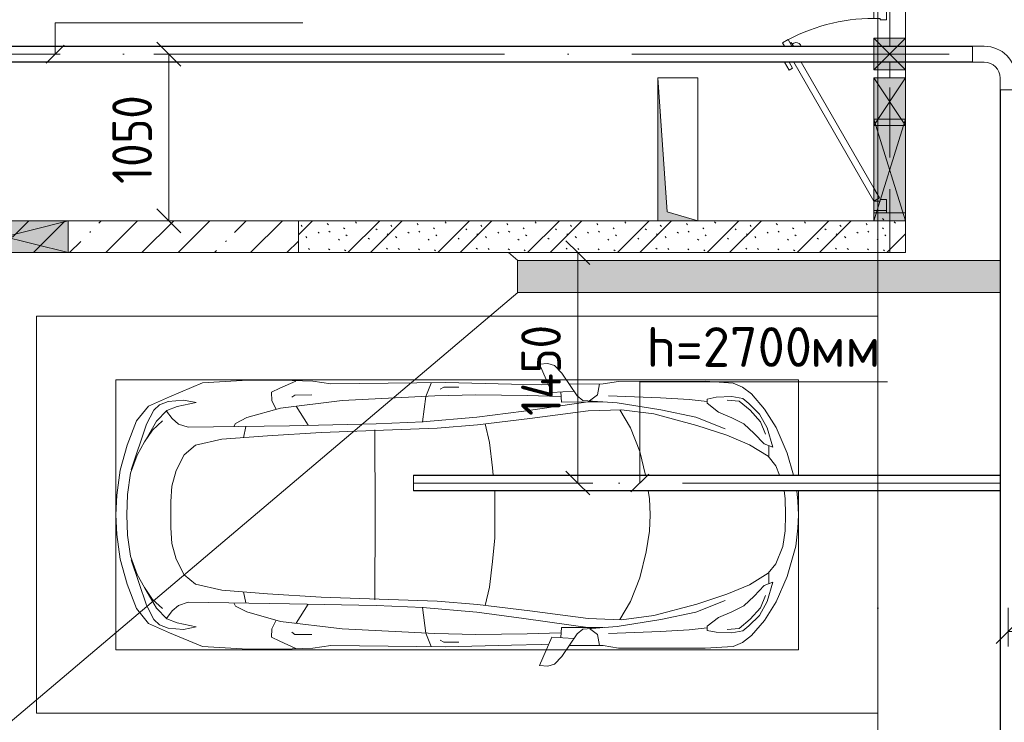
# Model space of a CAD drawing. Header units: millimetres. Extents: x -32229 to 192519, y -13689 to 125138.
# Tile 52 of 256: x -270 to 5932, y 76693 to 81117. Entities that reach past the tile are written whole.
import ezdxf

# ---------------------------------------------------------------- set-up
doc = ezdxf.new("R2010")
doc.units = ezdxf.units.MM
for name, pattern in [('3_ Штрих_ 1 х 1 мм', [400, 200, -200]), ('ADSK_Линия сетки', [5000, 4000, -500, 0, -500]), ('ADSK_Осевая', [2800, 2000, -400, 0, -400])]:
    doc.linetypes.add(name, pattern=pattern)
for name, color, linetype, lineweight in [('A-____-____-DIMS', 7, 'Continuous', 9), ('A-____-____-DIMS-200', 7, 'Continuous', 9), ('A-DETL-GENF-OTLN', 7, 'Continuous', 18), ('A-DOOR-____-MCUT', 7, 'Continuous', 9), ('A-DOOR-____-OTLN', 7, 'Continuous', 18), ('A-DOOR-FRAM-MCUT', 7, 'Continuous', 9), ('A-FLOR-____-OTLN', 7, 'Continuous', 18), ('A-GLAZ-____-MCUT', 7, 'Continuous', 9), ('A-GLAZ-____-OTLN', 7, 'Continuous', 18), ('A-WALL-____-MCUT', 7, 'Continuous', 40), ('A-WALL-____-PATT', 7, 'Continuous', 40), ('C-PRKG-____-OTLN', 7, 'Continuous', 18), ('E-CABL-TRAY-CNTR', 7, 'ADSK_Осевая', 18), ('E-CABL-TRAY-OTLN', 7, 'Continuous', 18), ('G-____-____-TEXT', 7, 'Continuous', 9), ('I-WALL-____-MCUT', 7, 'Continuous', 40), ('M-EQPM-____-OTLN', 7, 'Continuous', 18), ('S-BEAM-____-OTLN', 7, 'Continuous', 18), ('S-GRID-____-OTLN', 7, 'Continuous', 9)]:
    doc.layers.add(name, color=color, linetype=linetype, lineweight=lineweight)
doc.layers.add('A-DETL-____-OTLN', color=7, linetype='Continuous', lineweight=9, true_color=0x00a600)
doc.styles.add('GOST Common_4', font='GOST_Common.ttf', dxfattribs={"width": 0.9, "height": 250})
doc.styles.add('ISOCPEUR', font='isocpeur.ttf', dxfattribs={"height": 250})
doc.dimstyles.new('ГОСТ_2_5_мм2', dxfattribs={"dimscale": 304.8, "dimtxt": 251.428749, "dimasz": 0.492126, "dimexe": 0.492126, "dimexo": 0.656168, "dimgap": 0.098425, "dimtad": 1, "dimdec": 0, "dimdsep": 46, "dimtxsty": 'GOST Common_4', "dimblk1": 'OBLIQUE', "dimblk2": 'OBLIQUE', "dimsah": 1, "dimcen": 0.09, "dimazin": 2, "dimtfac": 1, "dimtdec": 4, "dimtix": 1, "dimtmove": 0, "dimatfit": 3, "dimfxl": 1, "dimtvp": 1, "dimtolj": 1, "dimtzin": 0, "dimarcsym": 2})
pattern_1 = [(135, (300.56, 377.28), (-565.6854, 6e-14), [10, -790]), (135, (349.8, 474.73), (-565.6854, 6e-14), [10, -790]), (135, (423.93, 473.06), (-565.6854, 6e-14), [10, -790]), (135, (229.92, 447.9), (-565.6854, 6e-14), [10, -790]), (135, (155.08, 447.9), (-565.6854, 6e-14), [10, -790]), (135, (114.9, 369.03), (-565.6854, 6e-14), [10, -790]), (135, (132.43, 285.8), (-565.6854, 6e-14), [10, -790]), (135, (214.66, 322), (-565.6854, 6e-14), [10, -790]), (135, (198.16, 261.88), (-565.6854, 6e-14), [10, -790]), (135, (45.2, 272.9), (-565.6854, 6e-14), [10, -790]), (135, (42.32, 336.16), (-565.6854, 6e-14), [10, -790]), (135, (92.26, 192.24), (-565.6854, 6e-14), [10, -790]), (135, (7.07, 149.2), (-565.6854, 6e-14), [10, -790]), (135, (80.6, 95.1), (-565.6854, 6e-14), [10, -790]), (135, (79.53, 36.94), (-565.6854, 6e-14), [10, -790]), (135, (153.87, 74.56), (-565.6854, 6e-14), [10, -790]), (135, (228.35, 124.8), (-565.6854, 6e-14), [10, -790]), (135, (279.75, 180.4), (-565.6854, 6e-14), [10, -790]), (135, (282.9, 31.63), (-565.6854, 6e-14), [10, -790]), (135, (377.38, 53.45), (-565.6854, 6e-14), [10, -790]), (135, (352.28, 102.7), (-565.6854, 6e-14), [10, -790]), (135, (354.05, 0), (-565.6854, 6e-14), [10, -790]), (135, (553.23, 16.45), (-565.6854, 6e-14), [10, -790]), (135, (542.38, 63.45), (-565.6854, 6e-14), [10, -790]), (135, (536.58, 239.3), (-565.6854, 6e-14), [10, -790]), (135, (475.85, 203.9), (-565.6854, 6e-14), [10, -790]), (135, (475.85, 316.54), (-565.6854, 6e-14), [10, -790]), (135, (520.8, 408.7), (-565.6854, 6e-14), [10, -790]), (135, (551.1, 470.8), (-565.6854, 6e-14), [10, -790]), (135, (235.25, 537.93), (-565.6854, 6e-14), [10, -790]), (135, (407.25, 547.65), (-565.6854, 6e-14), [10, -790]), (135, (94.5, 558.6), (-565.6854, 6e-14), [10, -790]), (135, (46.4, 532.3), (-565.6854, 6e-14), [10, -790]), (135, (85.56, 465.04), (-565.6854, 6e-14), [10, -790]), (135, (355.53, 181.14), (-565.6854, 6e-14), [10, -790]), (135, (362.23, 243.6), (-565.6854, 6e-14), [10, -790]), (135, (413.45, 344.1), (-565.6854, 6e-14), [10, -790]), (135, (286.3, 273.25), (-565.6854, 6e-14), [10, -790]), (135, (423.02, 263.72), (-565.6854, 6e-14), [10, -790]), (135, (162.94, 190.2), (-565.6854, 6e-14), [10, -790]), (135, (470.25, 120.93), (-565.6854, 6e-14), [10, -790]), (135, (484.48, 9.78), (-565.6854, 6e-14), [10, -790]), (45, (0, 212.13), (-565.6854, 0), []), (45, (212.13, 0), (-565.6854, 0), []), (45, (353.55, 0), (-565.6854, 0), []), (45, (0, 353.55), (-565.6854, 0), [])]

# ---------------------------------------------------------------- blocks, each defined once
blk = doc.blocks.new('АР_Дверь однопольная - 1300х2100h_лест__лифт_ холл-5748782--01 ЭЛ')
at = {"layer": 'A-DOOR-____-MCUT', "color": 253, "lineweight": 13, "true_color": 0xaaaaaa}
for p, q in [((420.9, 675), (399.5, 662.6)), ((399.5, 616.4), (440.9, 640.4)), ((440.9, 640.4), (420.9, 675)), ((299.5, 604.9), (-575, 100)), ((-495, 100), (299.5, 558.7)), ((-575, 100), (-555, 65.4)), ((-555, 65.4), (-495, 100))]:
    blk.add_line(p, q, dxfattribs=at)
at = {"layer": 'A-DOOR-____-OTLN', "color": 253, "lineweight": 5, "true_color": 0xaaaaaa}
for p, q in [((248.7, 633.3), (299.5, 662.6)), ((261.2, 611.7), (248.7, 633.3)), ((261.2, 611.7), (299.5, 633.8)), ((423.3, 620.9), (399.5, 607.2)), ((419.3, 627.9), (423.3, 620.9)), ((399.5, 558.7), (407.5, 563.3)), ((412.5, 614.7), (418.5, 604.3))]:
    blk.add_line(p, q, dxfattribs=at)
for centre, radius, start in [((-575, 100), 1150, 360), ((392.5, 589.3), 30, 300)]:
    blk.add_arc(centre, radius, start, 30, dxfattribs=at)
at = {"layer": 'A-DOOR-FRAM-MCUT', "color": 253, "lineweight": 13, "true_color": 0xaaaaaa}
for p, q in [((-635, 100), (-650, 100)), ((-575, 100), (-635, 100)), ((-635, 100), (-635, 20)), ((-575, 60), (-575, 100)), ((635, 100), (575, 100)), ((575, 100), (575, 60)), ((635, 20), (635, 100)), ((635, 100), (650, 100)), ((-635, 20), (-650, 20)), ((-635, 20), (-565, 20)), ((-565, 60), (-575, 60)), ((-565, 20), (-565, 60)), ((575, 60), (565, 60)), ((565, 60), (565, 20)), ((565, 20), (635, 20)), ((635, 20), (650, 20))]:
    blk.add_line(p, q, dxfattribs=at)
blk = doc.blocks.new('АР_Машиноместо - 5300x2500_С-V135--01 ЭЛ')
at = {"layer": 'A-DETL-GENF-OTLN', "color": 253, "lineweight": 13, "true_color": 0xaaaaaa}
for p, q in [((1126.4, 4794.1), (970.2, 4771.8)), ((1250, 4800), (1126.4, 4794.1)), ((1250, 4800), (1373.6, 4794.1)), ((1373.6, 4794.1), (1529.8, 4771.8)), ((812.7, 4729.4), (659.1, 4669.9)), ((970.2, 4771.8), (812.7, 4729.4)), ((1122.2, 4726.4), (988.2, 4706.7)), ((1250, 4731.7), (1122.2, 4726.4)), ((1250, 4731.7), (1377.8, 4726.4)), ((1377.8, 4726.4), (1511.8, 4706.7)), ((1529.8, 4771.8), (1687.3, 4729.4)), ((1687.3, 4729.4), (1840.9, 4669.9)), ((659.1, 4669.9), (565.9, 4595.1)), ((680.7, 4606.5), (967, 4703.6)), ((873.9, 4665.1), (791.3, 4619.7)), ((988.2, 4706.7), (873.9, 4665.1)), ((1511.8, 4706.7), (1626.1, 4665.1)), ((1819.3, 4606.5), (1533, 4703.6)), ((1626.1, 4665.1), (1708.7, 4619.7)), ((1840.9, 4669.9), (1934.1, 4595.1)), ((565.9, 4595.1), (507.1, 4462.6)), ((590.7, 4560.1), (680.7, 4606.5)), ((788.5, 4617.7), (661.8, 4543.1)), ((791.3, 4619.7), (717.1, 4568.9)), ((1708.7, 4619.7), (1782.9, 4568.9)), ((1711.5, 4617.7), (1838.2, 4543.1)), ((1909.3, 4560.1), (1819.3, 4606.5)), ((1934.1, 4595.1), (1992.9, 4462.6)), ((557.5, 4525.7), (590.7, 4560.1)), ((661.8, 4543.1), (594.6, 4479.3)), ((717.1, 4568.9), (659.6, 4505.3)), ((1782.9, 4568.9), (1840.4, 4505.3)), ((1838.2, 4543.1), (1905.4, 4479.3)), ((1942.5, 4525.7), (1909.3, 4560.1)), ((528.4, 4374.7), (536.4, 4471.4)), ((536.4, 4471.4), (557.5, 4525.7)), ((594.6, 4479.3), (569.5, 4413.1)), ((645, 4445.5), (597.3, 4481.4)), ((1855, 4445.5), (1902.7, 4481.4)), ((1905.4, 4479.3), (1930.5, 4413.1)), ((1963.6, 4471.4), (1942.5, 4525.7)), ((1971.6, 4374.7), (1963.6, 4471.4)), ((507.1, 4462.6), (419.6, 4254.2)), ((569.5, 4413.1), (543.7, 4295.1)), ((679.6, 4406.3), (645, 4445.5)), ((699.7, 4345.5), (679.6, 4406.3)), ((872.7, 4370.2), (970.5, 4419.3)), ((970.5, 4419.3), (1069.6, 4447.3)), ((1069.6, 4447.3), (1167.1, 4453.2)), ((1167.1, 4453.2), (1250, 4453.9)), ((1332.9, 4453.2), (1250, 4453.9)), ((1430.4, 4447.3), (1332.9, 4453.2)), ((1529.5, 4419.3), (1430.4, 4447.3)), ((1627.3, 4370.2), (1529.5, 4419.3)), ((1800.3, 4345.5), (1820.4, 4406.3)), ((1820.4, 4406.3), (1855, 4445.5)), ((1930.5, 4413.1), (1956.3, 4295.1)), ((1992.9, 4462.6), (2080.4, 4254.2)), ((543.7, 4295.1), (528.4, 4374.7)), ((689.3, 3705.5), (699.7, 4345.5)), ((812.5, 4298.9), (872.7, 4370.2)), ((1687.5, 4298.9), (1627.3, 4370.2)), ((1810.7, 3705.5), (1800.3, 4345.5)), ((1956.3, 4295.1), (1971.6, 4374.7)), ((774.4, 4132.9), (812.5, 4298.9)), ((1725.6, 4132.9), (1687.5, 4298.9)), ((419.6, 4254.2), (403.4, 3968)), ((2080.4, 4254.2), (2096.6, 3968)), ((752.2, 3845.6), (774.4, 4132.9)), ((1747.8, 3845.6), (1725.6, 4132.9)), ((638.7, 3975.4), (675.2, 4045.5)), ((675.2, 4045.5), (694.6, 4057.6)), ((1824.8, 4045.5), (1805.4, 4057.6)), ((1861.3, 3975.4), (1824.8, 4045.5)), ((578.7, 3762.9), (638.7, 3975.4)), ((1921.3, 3762.9), (1861.3, 3975.4)), ((403.4, 3968), (405.6, 3688.5)), ((2096.6, 3968), (2094.4, 3688.5)), ((731.2, 3507.6), (752.2, 3845.6)), ((1768.8, 3507.6), (1747.8, 3845.6)), ((453.1, 3766.3), (478.4, 3819.3)), ((478.4, 3819.3), (532.5, 3818.1)), ((532.5, 3818.1), (585.5, 3790.5)), ((1967.5, 3818.1), (1914.5, 3790.5)), ((2021.6, 3819.3), (1967.5, 3818.1)), ((2046.9, 3766.3), (2021.6, 3819.3)), ((408.2, 3667), (453.1, 3766.3)), ((530.9, 3374.8), (578.7, 3762.9)), ((1969.1, 3374.8), (1921.3, 3762.9)), ((2091.8, 3667), (2046.9, 3766.3)), ((405.6, 3688.5), (409.5, 3560)), ((495.5, 3566.1), (496.8, 3671.6)), ((496.8, 3671.6), (510.1, 3691.5)), ((687.1, 3588.8), (566.5, 3663.9)), ((678.7, 3159.5), (689.3, 3705.5)), ((1821.3, 3159.5), (1810.7, 3705.5)), ((1812.9, 3588.8), (1933.5, 3663.9)), ((2003.2, 3671.6), (1989.9, 3691.5)), ((2004.5, 3566.1), (2003.2, 3671.6)), ((2094.4, 3688.5), (2090.5, 3560)), ((409.5, 3560), (426.5, 3446.8)), ((2090.5, 3560), (2073.5, 3446.8)), ((704.9, 2775.5), (731.2, 3507.6)), ((1795.1, 2775.5), (1768.8, 3507.6)), ((426.5, 3446.8), (417.5, 2723)), ((2073.5, 3446.8), (2082.5, 2723)), ((501.4, 2789.7), (530.9, 3374.8)), ((1998.6, 2789.7), (1969.1, 3374.8)), ((665.6, 2864.6), (678.7, 3159.5)), ((1834.4, 2864.6), (1821.3, 3159.5)), ((665.8, 2867.4), (505.1, 2846.9)), ((636.6, 2526.5), (665.8, 2867.4)), ((1834.2, 2867.4), (1994.9, 2846.9)), ((1863.4, 2526.5), (1834.2, 2867.4)), ((505.1, 2846.9), (420.9, 2813.3)), ((1994.9, 2846.9), (2079.1, 2813.3)), ((447.8, 2733.7), (459.7, 2756.2)), ((447.8, 2638.7), (447.8, 2733.7)), ((495.7, 2532.3), (501.4, 2789.7)), ((684.2, 2522.3), (704.9, 2775.5)), ((1815.8, 2522.3), (1795.1, 2775.5)), ((2004.3, 2532.3), (1998.6, 2789.7)), ((2052.2, 2733.7), (2040.3, 2756.2)), ((2052.2, 2638.7), (2052.2, 2733.7)), ((417.5, 2723), (428.2, 2308.5)), ((2082.5, 2723), (2071.8, 2308.5)), ((500, 2210.1), (495.7, 2532.3)), ((636.6, 2526.5), (597, 2231)), ((644.6, 2191.8), (684.2, 2522.3)), ((1855.4, 2191.8), (1815.8, 2522.3)), ((1863.4, 2526.5), (1903, 2231)), ((2000, 2210.1), (2004.3, 2532.3)), ((428.2, 2308.5), (432.3, 2119.9)), ((2071.8, 2308.5), (2067.7, 2119.9)), ((505.9, 1996), (500, 2210.1)), ((597, 2231), (535, 1798.3)), ((595.8, 1824.8), (644.6, 2191.8)), ((1904.2, 1824.8), (1855.4, 2191.8)), ((1903, 2231), (1965, 1798.3)), ((1994.1, 1996), (2000, 2210.1)), ((296.8, 2079.9), (301.4, 2130.5)), ((301.4, 2130.5), (479.9, 2052.9)), ((432.3, 2119.9), (430.7, 2073.9)), ((2198.6, 2130.5), (2020.1, 2052.9)), ((2067.7, 2119.9), (2069.3, 2073.9)), ((2203.2, 2079.9), (2198.6, 2130.5)), ((309.5, 2036.1), (296.8, 2079.9)), ((479.9, 2052.9), (471, 1914.3)), ((2020.1, 2052.9), (2029, 1914.3)), ((2190.5, 2036.1), (2203.2, 2079.9)), ((357.8, 1990.1), (309.5, 2036.1)), ((500.6, 1894.5), (357.8, 1990.1)), ((540.9, 1993.7), (476.3, 1997.9)), ((540.9, 1993.7), (539.8, 1733.1)), ((1959.1, 1993.7), (2023.7, 1997.9)), ((1959.1, 1993.7), (1960.2, 1733.1)), ((1999.4, 1894.5), (2142.2, 1990.1)), ((2142.2, 1990.1), (2190.5, 2036.1)), ((426.5, 1730.9), (427.5, 1943)), ((2073.5, 1730.9), (2072.5, 1943)), ((530.6, 1857.6), (500.6, 1894.5)), ((1969.4, 1857.6), (1999.4, 1894.5)), ((533.6, 1816.8), (495, 1765.3)), ((546.5, 1642.6), (530.6, 1857.6)), ((589.4, 1615.5), (595.8, 1824.8)), ((1910.6, 1615.5), (1904.2, 1824.8)), ((1953.5, 1642.6), (1969.4, 1857.6)), ((1966.4, 1816.8), (2005, 1765.3)), ((495, 1765.3), (426.6, 1753.4)), ((2005, 1765.3), (2073.4, 1753.4)), ((410.6, 1634.2), (426.5, 1730.9)), ((2089.4, 1634.2), (2073.5, 1730.9)), ((409.5, 1087), (410.6, 1634.2)), ((615.4, 1410.3), (589.4, 1615.5)), ((590.4, 1624.3), (703.6, 1557.1)), ((1909.6, 1624.3), (1796.4, 1557.1)), ((1884.6, 1410.3), (1910.6, 1615.5)), ((2090.5, 1087), (2089.4, 1634.2)), ((703.6, 1557.1), (852.8, 1499)), ((1796.4, 1557.1), (1647.2, 1499)), ((852.8, 1499), (1016.6, 1459.9)), ((1647.2, 1499), (1499.7, 1463.8)), ((1016.6, 1459.9), (1146.9, 1439.4)), ((1146.9, 1439.4), (1250, 1434.1)), ((1353.1, 1439.4), (1250, 1434.1)), ((1399.7, 1446.7), (1353.1, 1439.4)), ((687.4, 1141), (615.4, 1410.3)), ((1812.6, 1141), (1884.6, 1410.3)), ((749.2, 950.3), (687.4, 1141)), ((1750.8, 950.3), (1812.6, 1141)), ((420.9, 910.7), (409.5, 1087)), ((510.2, 1018.7), (521.5, 1074.5)), ((521.5, 1074.5), (548.5, 1076.2)), ((548.5, 1076.2), (603.4, 1004.8)), ((1951.5, 1076.2), (1896.6, 1004.8)), ((1978.5, 1074.5), (1951.5, 1076.2)), ((1989.8, 1018.7), (1978.5, 1074.5)), ((2079.1, 910.7), (2090.5, 1087)), ((505.7, 920), (510.2, 1018.7)), ((603.4, 1004.8), (639.1, 920)), ((1896.6, 1004.8), (1860.9, 920)), ((1994.3, 920), (1989.8, 1018.7)), ((809.1, 809.4), (749.2, 950.3)), ((1690.9, 809.4), (1750.8, 950.3)), ((445.9, 853.1), (420.9, 910.7)), ((519.1, 851.5), (505.7, 920)), ((639.1, 920), (677.4, 843.7)), ((1860.9, 920), (1822.6, 843.7)), ((1980.9, 851.5), (1994.3, 920)), ((2054.1, 853.1), (2079.1, 910.7)), ((489, 795.6), (445.9, 853.1)), ((550, 812.3), (519.1, 851.5)), ((616.5, 746.4), (550, 812.3)), ((677.4, 843.7), (737.5, 778.3)), ((881.5, 691.6), (809.1, 809.4)), ((1618.5, 691.6), (1690.9, 809.4)), ((1822.6, 843.7), (1762.5, 778.3)), ((1883.5, 746.4), (1950, 812.3)), ((1950, 812.3), (1980.9, 851.5)), ((2011, 795.6), (2054.1, 853.1)), ((584.4, 714.6), (489, 795.6)), ((703.5, 696.4), (616.5, 746.4)), ((737.5, 778.3), (804.5, 715.7)), ((1762.5, 778.3), (1695.5, 715.7)), ((1796.5, 696.4), (1883.5, 746.4)), ((1915.6, 714.6), (2011, 795.6)), ((701.8, 640.4), (584.4, 714.6)), ((824.6, 660.9), (703.5, 696.4)), ((804.5, 715.7), (824.6, 660.9)), ((888.4, 685.9), (815.2, 686.6)), ((941.4, 642.2), (881.5, 691.6)), ((1558.6, 642.2), (1618.5, 691.6)), ((1611.6, 685.9), (1684.8, 686.6)), ((1695.5, 715.7), (1675.4, 660.9)), ((1675.4, 660.9), (1796.5, 696.4)), ((1798.2, 640.4), (1915.6, 714.6)), ((861.8, 571.6), (701.8, 640.4)), ((1050.7, 599.4), (941.4, 642.2)), ((1499.7, 619.2), (1558.6, 642.2)), ((1638.2, 571.6), (1798.2, 640.4)), ((1052.6, 517.5), (861.8, 571.6)), ((1148.8, 583), (1050.7, 599.4)), ((1250, 581.6), (1148.8, 583)), ((1250, 581.6), (1351.2, 583)), ((1351.2, 583), (1399.7, 591.1)), ((1499.7, 532.4), (1638.2, 571.6)), ((1165.1, 503.1), (1052.6, 517.5)), ((1250, 500), (1165.1, 503.1)), ((1250, 500), (1334.9, 503.1)), ((1334.9, 503.1), (1399.7, 511.4))]:
    blk.add_line(p, q, dxfattribs=at)
at = {"layer": 'A-DETL-GENF-OTLN', "color": 254, "lineweight": 13, "true_color": 0xd4d4d4}
for p, q in [((694.6, 3980.4), (765.1, 3996.8)), ((1805.4, 3980.4), (1734.9, 3996.8)), ((715.1, 3168.3), (1250, 3167.3)), ((1784.9, 3168.3), (1250, 3167.3)), ((677.9, 2473), (794.6, 2446)), ((794.6, 2446), (955.7, 2426.8)), ((955.7, 2426.8), (1105.5, 2413.7)), ((1544.3, 2426.8), (1499.7, 2422.9)), ((1705.4, 2446), (1544.3, 2426.8)), ((1822.1, 2473), (1705.4, 2446)), ((1105.5, 2413.7), (1250, 2412.9)), ((1394.5, 2413.7), (1250, 2412.9)), ((1399.7, 2414.2), (1394.5, 2413.7)), ((513.9, 1368.9), (502.3, 1696.3)), ((1986.1, 1368.9), (1997.7, 1696.3)), ((590.3, 1367.8), (546.5, 1642.6)), ((1909.7, 1367.8), (1953.5, 1642.6)), ((524.9, 1188.6), (513.9, 1368.9)), ((636.7, 1146), (590.3, 1367.8)), ((1863.3, 1146), (1909.7, 1367.8)), ((1975.1, 1188.6), (1986.1, 1368.9)), ((537.4, 1076.1), (524.9, 1188.6)), ((1962.6, 1076.1), (1975.1, 1188.6)), ((710.2, 962.8), (636.7, 1146)), ((1789.8, 962.8), (1863.3, 1146)), ((534.5, 874.4), (528.1, 949.5)), ((1965.5, 874.4), (1971.9, 949.5)), ((591.7, 805), (534.5, 874.4)), ((1908.3, 805), (1965.5, 874.4)), ((664.7, 739.9), (591.7, 805)), ((1835.3, 739.9), (1908.3, 805)), ((742.6, 707.8), (664.7, 739.9)), ((1757.4, 707.8), (1835.3, 739.9))]:
    blk.add_line(p, q, dxfattribs=at)
at = {"layer": 'C-PRKG-____-OTLN', "color": 253, "lineweight": 13, "true_color": 0xaaaaaa}
for p, q in [((2500, 5300), (0, 5300)), ((0, 0), (0, 5300)), ((2500, 0), (2500, 5300)), ((400, 4800), (2100, 4800)), ((400, 500), (400, 4800)), ((2100, 500), (2100, 4800)), ((400, 500), (1399.7, 500)), ((1499.7, 500), (2100, 500)), ((1399.7, 0), (0, 0)), ((2500, 0), (1499.7, 0))]:
    blk.add_line(p, q, dxfattribs=at)
blk = doc.blocks.new('АР_Лоток - 200х100h_ЛВ1-7189388--01 ЭЛ')
at = {"layer": 'M-EQPM-____-OTLN', "lineweight": 13, "true_color": 0xf3f3f3}
h = blk.add_hatch(color=7, dxfattribs=at)
h.paths.add_polyline_path([(0, -100), (3040.3, -100), (3040.3, 100), (0, 100)])
h.paths.add_polyline_path([(5545, -100), (5545, 100), (5120, 100), (5120, -100)])
h.paths.add_polyline_path([(3140.3, -100), (5020, -100), (5020, 100), (3140.3, 100)])
at = {"layer": 'M-EQPM-____-OTLN', "color": 253, "lineweight": 13, "true_color": 0xaaaaaa}
for p, q in [((3040.3, 100), (0, 100)), ((0, 100), (0, -100)), ((5020, 100), (3140.3, 100)), ((5545, 100), (5120, 100)), ((5545, -100), (5545, 100)), ((0, -100), (3040.3, -100)), ((3140.3, -100), (5020, -100)), ((5120, -100), (5545, -100))]:
    blk.add_line(p, q, dxfattribs=at)
blk = doc.blocks.new('АР_Отверстие прямоугольное - ВК-7442280--01 ЭЛ')
at = {"layer": 'A-GLAZ-____-OTLN', "lineweight": 13, "true_color": 0xf0f0f0}
blk.add_hatch(color=7, dxfattribs=at).paths.add_polyline_path([(-275, 100), (-275, -100), (525, -100), (525, 100)])
at = {"layer": 'A-GLAZ-____-MCUT', "color": 253, "lineweight": 13, "true_color": 0xaaaaaa}
for p, q in [((-275, 100), (-275, -100)), ((525, 100), (525, -100))]:
    blk.add_line(p, q, dxfattribs=at)
at = {"layer": 'A-GLAZ-____-OTLN', "color": 253, "lineweight": 5, "true_color": 0xaaaaaa}
for p, q in [((525, 100), (-275, -100)), ((-275, 100), (525, -100))]:
    blk.add_line(p, q, dxfattribs=at)
at = {"layer": 'A-GLAZ-____-OTLN', "color": 253, "lineweight": 13, "true_color": 0xaaaaaa}
for p, q in [((525, 100), (-275, 100)), ((-275, 100), (-275, -100)), ((525, -100), (525, 100)), ((-275, -100), (525, -100))]:
    blk.add_line(p, q, dxfattribs=at)
blk = doc.blocks.new('АР_Отверстие прямоугольное - ОВВ-5743600--01 ЭЛ')
at = {"layer": 'A-GLAZ-____-OTLN', "lineweight": 13, "true_color": 0xf0f0f0}
blk.add_hatch(color=7, dxfattribs=at).paths.add_polyline_path([(-195, -100), (445, -100), (445, 100), (-195, 100)])
at = {"layer": 'A-GLAZ-____-MCUT', "color": 253, "lineweight": 13, "true_color": 0xaaaaaa}
for p, q in [((-195, 100), (-195, -100)), ((445, 100), (445, -100))]:
    blk.add_line(p, q, dxfattribs=at)
at = {"layer": 'A-GLAZ-____-OTLN', "color": 253, "lineweight": 5, "true_color": 0xaaaaaa}
for p, q in [((-195, 100), (405, -87.5)), ((405, 87.5), (-195, -100)), ((445, 100), (405, 87.5)), ((405, -87.5), (445, -100))]:
    blk.add_line(p, q, dxfattribs=at)
at = {"layer": 'A-GLAZ-____-OTLN', "color": 253, "lineweight": 13, "true_color": 0xaaaaaa}
for p, q in [((405, 100), (-195, 100)), ((-195, 100), (-195, -100)), ((445, 100), (405, 100)), ((445, -100), (445, 100)), ((-195, -100), (405, -100)), ((405, -100), (445, -100))]:
    blk.add_line(p, q, dxfattribs=at)
blk = doc.blocks.new('АР_Перемычка - 200_Ар_10x3_200-260-5743601--01 ЭЛ')
at = {"layer": 'S-BEAM-____-OTLN', "color": 9, "linetype": '3_ Штрих_ 1 х 1 мм', "lineweight": 15, "true_color": 0xc4c4c4}
for p, q in [((-520, 100), (-520, -100)), ((580, 100), (580, -100)), ((-520, 0), (-320, 0)), ((-320, 0), (280, 0)), ((280, 0), (320, 0)), ((320, 0), (580, 0))]:
    blk.add_line(p, q, dxfattribs=at)
blk = doc.blocks.new('АР_Отверстие прямоугольное - АПТ-5260849--01 ЭЛ')
at = {"layer": 'A-GLAZ-____-OTLN', "lineweight": 13, "true_color": 0xf0f0f0}
blk.add_hatch(color=7, dxfattribs=at).paths.add_polyline_path([(-25, -100), (275, -100), (275, 100), (-25, 100)])
at = {"layer": 'A-GLAZ-____-MCUT', "color": 253, "lineweight": 13, "true_color": 0xaaaaaa}
for p, q in [((-25, 100), (-25, -100)), ((275, 100), (275, -100))]:
    blk.add_line(p, q, dxfattribs=at)
at = {"layer": 'A-GLAZ-____-OTLN', "color": 253, "lineweight": 5, "true_color": 0xaaaaaa}
for p, q in [((275, 100), (-25, -100)), ((-25, 100), (275, -100))]:
    blk.add_line(p, q, dxfattribs=at)
at = {"layer": 'A-GLAZ-____-OTLN', "color": 253, "lineweight": 13, "true_color": 0xaaaaaa}
for p, q in [((275, 100), (-25, 100)), ((-25, 100), (-25, -100)), ((275, -100), (275, 100)), ((-25, -100), (275, -100))]:
    blk.add_line(p, q, dxfattribs=at)
blk = doc.blocks.new('АР_Канал вертикальный прямоугольный - ОВ-6260197--01 ЭЛ')
at = {"layer": 'M-EQPM-____-OTLN', "lineweight": 13, "true_color": 0xe2e2e2}
blk.add_hatch(color=254, dxfattribs=at).paths.add_polyline_path([(-450, 125), (-450, -125), (-392.5, 67.5), (450, 125)])
at = {"layer": 'M-EQPM-____-OTLN', "color": 253, "lineweight": 13, "true_color": 0xaaaaaa}
for p, q in [((450, 125), (-450, 125)), ((-450, 125), (-450, -125)), ((450, 125), (-450, 125)), ((-450, 125), (-450, -125)), ((-450, -125), (-450, 125)), ((-450, 125), (450, 125)), ((-392.5, 67.5), (450, 125)), ((-392.5, 67.5), (450, 125)), ((450, -125), (450, 125)), ((450, 125), (450, -125)), ((-450, -125), (-392.5, 67.5)), ((-450, -125), (-392.5, 67.5)), ((-450, -125), (450, -125)), ((450, -125), (-450, -125))]:
    blk.add_line(p, q, dxfattribs=at)
blk = doc.blocks.new('АР_Перемычка - 200_Уx2_75x5__250-250-V251--01 ЭЛ')
at = {"layer": 'S-BEAM-____-OTLN', "color": 9, "linetype": '3_ Штрих_ 1 х 1 мм', "lineweight": 15, "true_color": 0xc4c4c4}
for p, q in [((-900, 100), (-900, -100)), ((900, 100), (900, -100)), ((-900, 0), (-700, 0)), ((-700, 0), (-100, 0)), ((-100, 0), (-60, 0)), ((-60, 0), (200, 0)), ((200, 0), (250, 0)), ((250, 0), (299.5, 0)), ((399.5, 0), (450, 0)), ((450, 0), (900, 0))]:
    blk.add_line(p, q, dxfattribs=at)
blk = doc.blocks.new('АР_Отверстие прямоугольное - ЭОМ-6307983--01 ЭЛ')
at = {"layer": 'A-GLAZ-____-OTLN', "lineweight": 13, "true_color": 0xf0f0f0}
blk.add_hatch(color=7, dxfattribs=at).paths.add_polyline_path([(225, 100), (25, 100), (25, -100), (225, -100)])
at = {"layer": 'A-GLAZ-____-MCUT', "color": 253, "lineweight": 13, "true_color": 0xaaaaaa}
for p, q in [((25, 100), (25, -100)), ((225, 100), (225, -100))]:
    blk.add_line(p, q, dxfattribs=at)
at = {"layer": 'A-GLAZ-____-OTLN', "color": 253, "lineweight": 5, "true_color": 0xaaaaaa}
for p, q in [((225, 100), (25, -100)), ((25, 100), (225, -100))]:
    blk.add_line(p, q, dxfattribs=at)
at = {"layer": 'A-GLAZ-____-OTLN', "color": 253, "lineweight": 13, "true_color": 0xaaaaaa}
for p, q in [((225, 100), (25, 100)), ((25, 100), (25, -100)), ((225, -100), (225, 100)), ((25, -100), (225, -100))]:
    blk.add_line(p, q, dxfattribs=at)
blk = doc.blocks.new('Наметкина 10_РД_АР_П_отсоединено_rvt-1--01 ЭЛ')
at = {"layer": 'A-WALL-____-PATT', "lineweight": 5, "true_color": 0xaaaaaa}
h = blk.add_hatch(dxfattribs=at)
h.set_pattern_fill('FP_6', color=253, style=0, pattern_type=2)
h.set_pattern_definition(pattern_1)
h.paths.add_polyline_path([(5110.3, 79850), (5310.3, 79850), (5310.3, 79900), (5110.3, 79900)])
h.paths.add_polyline_path([(5310.3, 81200), (5310.3, 81450), (5110.3, 81450), (5110.3, 81200)])
h = blk.add_hatch(dxfattribs=at)
h.set_pattern_fill('FP_1', color=253, style=0, pattern_type=2)
h.set_pattern_definition([(45, (0, 0), (-228.0985, 228.0985), []), (45, (228.1, 0), (-228.0985, 228.0985), [403.225, -80.645, 6.706, -73.939])])
h.paths.add_polyline_path([(-314.7, 79650), (1485.3, 79650), (1485.3, 79850), (-314.7, 79850)])
h = blk.add_hatch(dxfattribs=at)
h.set_pattern_fill('FP_6', color=253, style=0, pattern_type=2)
h.set_pattern_definition(pattern_1)
h.paths.add_polyline_path([(5310.3, 79650), (5310.3, 79850), (1485.3, 79850), (1485.3, 79650), (5110.3, 79650)])
at = {"layer": 'A-FLOR-____-OTLN', "color": 253, "lineweight": 13, "true_color": 0xaaaaaa}
for p, q in [((5310.3, 81000), (5310.3, 81200)), ((5310.3, 80949.5), (5310.3, 81000)), ((5310.3, 80800), (5310.3, 80849.5)), ((5310.3, 80750), (5310.3, 80800)), ((5310.3, 80490), (5310.3, 80750)), ((5310.3, 80450), (5310.3, 80490)), ((5310.3, 79900), (5310.3, 80450)), ((2808.1, 79650), (2867.2, 79600)), ((2867.2, 79400), (-329.7, 76693.3))]:
    blk.add_line(p, q, dxfattribs=at)
at = {"layer": 'A-WALL-____-MCUT', "color": 253, "lineweight": 13, "true_color": 0xaaaaaa}
for p, q in [((35.3, 79850), (-314.7, 79850)), ((1485.3, 79850), (35.3, 79850)), ((1485.3, 79650), (1485.3, 79850)), ((-314.7, 79650), (35.3, 79650)), ((35.3, 79650), (1485.3, 79650))]:
    blk.add_line(p, q, dxfattribs=at)
at = {"layer": 'I-WALL-____-MCUT', "color": 253, "lineweight": 13, "true_color": 0xaaaaaa}
for p, q in [((5310.3, 79900), (5110.3, 79900)), ((5110.3, 79900), (5110.3, 79850)), ((5310.3, 79850), (5310.3, 79900)), ((3750.3, 79850), (1485.3, 79850)), ((1485.3, 79850), (1485.3, 79650)), ((5110.3, 79850), (4000.3, 79850)), ((5310.3, 79650), (5310.3, 79850)), ((1485.3, 79650), (5310.3, 79650))]:
    blk.add_line(p, q, dxfattribs=at)
at = {"layer": 'A-DOOR-____-OTLN', "color": 253, "lineweight": 13, "true_color": 0xaaaaaa, "rotation": 89.99999999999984}
blk.add_blockref('АР_Дверь однопольная - 1300х2100h_лест__лифт_ холл-5748782--01 ЭЛ', (5210.3, 80550), dxfattribs=at)
at = {"layer": 'A-GLAZ-____-OTLN', "color": 253, "lineweight": 13, "true_color": 0xaaaaaa}
for name, p, rotation in [('АР_Отверстие прямоугольное - ЭОМ-6307983--01 ЭЛ', (5210.3, 81025), 269.9999999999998), ('АР_Отверстие прямоугольное - АПТ-5260849--01 ЭЛ', (5210.3, 80475), 89.99999999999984), ('АР_Отверстие прямоугольное - ОВВ-5743600--01 ЭЛ', (5210.3, 80045), 89.99999999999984), ('АР_Отверстие прямоугольное - ВК-7442280--01 ЭЛ', (-239.7, 79750), 180)]:
    blk.add_blockref(name, p, dxfattribs=dict(at, rotation=rotation))
at = {"layer": 'C-PRKG-____-OTLN', "color": 253, "lineweight": 13, "true_color": 0xaaaaaa, "rotation": 89.99999999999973}
blk.add_blockref('АР_Машиноместо - 5300x2500_С-V135--01 ЭЛ', (5135.3, 76750), dxfattribs=at)
at = {"layer": 'M-EQPM-____-OTLN', "color": 253, "lineweight": 13, "true_color": 0xaaaaaa, "rotation": 90}
blk.add_blockref('АР_Канал вертикальный прямоугольный - ОВ-6260197--01 ЭЛ', (3875.3, 80300), dxfattribs=at)
at = {"layer": 'M-EQPM-____-OTLN', "color": 253, "lineweight": 13, "true_color": 0xaaaaaa}
blk.add_blockref('АР_Лоток - 200х100h_ЛВ1-7189388--01 ЭЛ', (2865.3, 79500), dxfattribs=at)
at = {"layer": 'S-BEAM-____-OTLN', "color": 253, "lineweight": 13, "true_color": 0xaaaaaa, "rotation": 89.99999999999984}
for name, p in [('АР_Перемычка - 200_Уx2_75x5__250-250-V251--01 ЭЛ', (5210.3, 80550)), ('АР_Перемычка - 200_Ар_10x3_200-260-5743601--01 ЭЛ', (5210.3, 80170))]:
    blk.add_blockref(name, p, dxfattribs=at)
blk = doc.blocks.new('M_Горизонтальный изгиб-колено для канального - Стандартное-V296--01 ЭЛ')
at = {"layer": 'E-CABL-TRAY-OTLN', "color": 1, "true_color": 0xff0000}
for p, q in [((50, 225), (-50, 225)), ((-50, 225), (-50, 150)), ((50, 150), (50, 225)), ((-225, -50), (-225, 50)), ((-225, 50), (-150, 50)), ((-150, -50), (-225, -50))]:
    blk.add_line(p, q, dxfattribs=at)
for radius, end in [(200, 360), (100, 0)]:
    blk.add_arc((-150, 150), radius, 270, end, dxfattribs=at)
blk = doc.blocks.new('DIMBLOCK24--01 ЭЛ')
at = {"layer": 'A-____-____-DIMS-200'}
for p, q in [((3245.3, 79650), (3170.3, 79725)), ((3339.2, 79650), (3095.3, 79650)), ((3245.3, 78199.7), (3245.3, 79650)), ((3245.3, 79650), (3320.3, 79575)), ((3245.3, 79650), (3339.2, 79650)), ((3245.3, 78199.7), (3170.3, 78274.7)), ((3339.2, 78199.7), (3095.3, 78199.7)), ((3245.3, 78199.7), (3320.3, 78124.7)), ((3245.3, 78199.7), (3339.2, 78199.7))]:
    blk.add_line(p, q, dxfattribs=at)
at = {"layer": 'A-____-____-DIMS-200', "color": 0, "insert": (2888.6, 78622.3), "char_height": 250, "width": 726.16, "attachment_point": 1, "rotation": 90, "line_spacing_factor": 1.022761, "style": 'GOST Common_4'}
blk.add_mtext('1450', dxfattribs=at)
blk = doc.blocks.new('_Oblique')
at = {"color": 0, "linetype": 'ByBlock', "lineweight": -2}
blk.add_line((-0.5, -0.5), (0.5, 0.5), dxfattribs=at)
blk = doc.blocks.new('DIMBLOCK135--01 ЭЛ')
at = {"layer": 'A-____-____-DIMS-200'}
for p, q in [((669.5, 80899.5), (594.5, 80974.5)), ((575.6, 80899.5), (819.5, 80899.5)), ((669.5, 80899.5), (575.6, 80899.5)), ((669.5, 80899.5), (669.5, 79850)), ((669.5, 80899.5), (744.5, 80824.5)), ((669.5, 79850), (594.5, 79925)), ((575.6, 79850), (819.5, 79850)), ((669.5, 79850), (575.6, 79850)), ((669.5, 79850), (744.5, 79775))]:
    blk.add_line(p, q, dxfattribs=at)
at = {"layer": 'A-____-____-DIMS-200', "color": 0, "insert": (312.8, 80082.8), "char_height": 250, "width": 700.591, "attachment_point": 1, "rotation": 90, "line_spacing_factor": 1.022761, "style": 'GOST Common_4'}
blk.add_mtext('1050', dxfattribs=at)
blk = doc.blocks.new('DIMBLOCK138--01 ЭЛ')
at = {"layer": 'A-____-____-DIMS-200'}
for p, q in [((5955.6, 77170.2), (5955.6, 77414.2)), ((11685.3, 77170.2), (11685.3, 77414.2)), ((5955.6, 77264.2), (6030.6, 77339.2)), ((11685.3, 77264.2), (11760.3, 77339.2)), ((5955.6, 77264.2), (5880.6, 77189.2)), ((5955.6, 77264.2), (11685.3, 77264.2)), ((5955.6, 77264.2), (5955.6, 77170.2)), ((11685.3, 77264.2), (11610.3, 77189.2)), ((11685.3, 77264.2), (11685.3, 77170.2))]:
    blk.add_line(p, q, dxfattribs=at)
at = {"layer": 'A-____-____-DIMS-200', "color": 0, "insert": (8505.1, 77620.9), "char_height": 250, "width": 756.843, "attachment_point": 1, "line_spacing_factor": 1.022761, "style": 'GOST Common_4'}
blk.add_mtext('5730', dxfattribs=at)

msp = doc.modelspace()

# ---------------------------------------------------------------- linework, layer by layer
at = {"layer": 'A-DETL-____-OTLN', "color": 1, "true_color": 0xff0000}
for p, q in [((-47.4, 80899.5), (-47.4, 81097.5)), ((-47.4, 81097.5), (1512.6, 81097.5)), ((-103.9, 80842.9), (9.2, 80956.1))]:
    msp.add_line(p, q, dxfattribs=at)
at = {"layer": 'A-DETL-____-OTLN', "color": 5, "true_color": 0x0000ff}
for p, q in [((3636.1, 78199.7), (3636.1, 78837.7)), ((3636.1, 78837.7), (5196.1, 78837.7)), ((3579.6, 78143.2), (3692.7, 78256.3))]:
    msp.add_line(p, q, dxfattribs=at)
at = {"layer": 'E-CABL-TRAY-CNTR', "color": 1, "true_color": 0xff0000}
msp.add_line((-2015.6, 80899.5), (5730.6, 80899.5), dxfattribs=at)
at = {"layer": 'E-CABL-TRAY-CNTR', "color": 5, "true_color": 0x0000ff}
msp.add_line((5905.6, 78199.7), (2210.3, 78199.7), dxfattribs=at)
at = {"layer": 'E-CABL-TRAY-OTLN', "color": 1, "true_color": 0xff0000}
for p, q in [((-2015.6, 80949.5), (5730.6, 80949.5)), ((-2015.6, 80947), (5730.6, 80947)), ((5730.6, 80949.5), (5730.6, 80947)), ((-2015.6, 80852.1), (5730.6, 80852.1)), ((-2015.6, 80849.5), (5730.6, 80849.5)), ((5730.6, 80852.1), (5730.6, 80849.5)), ((5905.6, 80674.5), (5908.1, 80674.5)), ((5905.6, 80674.5), (5905.6, 73337.8)), ((5908.1, 80674.5), (5908.1, 73337.8))]:
    msp.add_line(p, q, dxfattribs=at)
at = {"layer": 'E-CABL-TRAY-OTLN', "color": 5, "true_color": 0x0000ff}
for p, q in [((2210.3, 78149.7), (2210.3, 78249.7)), ((5905.6, 78249.7), (2210.3, 78249.7)), ((5905.6, 78247.2), (2210.3, 78247.2)), ((5905.6, 78152.3), (2210.3, 78152.3)), ((5905.6, 78149.7), (2210.3, 78149.7))]:
    msp.add_line(p, q, dxfattribs=at)
at = {"layer": 'S-GRID-____-OTLN', "color": 253, "linetype": 'ADSK_Линия сетки', "true_color": 0xaaaaaa}
msp.add_line((5135.3, -12088.9), (5135.3, 125138.4), dxfattribs=at)

# ---------------------------------------------------------------- block references
at = {"lineweight": 5}
msp.add_blockref('Наметкина 10_РД_АР_П_отсоединено_rvt-1--01 ЭЛ', (0, 0), dxfattribs=at)
at = {"layer": 'E-CABL-TRAY-OTLN', "color": 1, "true_color": 0xff0000, "rotation": 90}
msp.add_blockref('M_Горизонтальный изгиб-колено для канального - Стандартное-V296--01 ЭЛ', (5955.6, 80899.5), dxfattribs=at)

# ---------------------------------------------------------------- texts
at = {"layer": 'G-____-____-TEXT', "color": 5, "true_color": 0x0000ff, "char_height": 250, "attachment_point": 1, "style": 'ISOCPEUR'}
for s, insert, width in [('h=2700', (3678, 79181.1), 1250.632), ('мм', (4709.9, 79181.1), 481.012)]:
    msp.add_mtext(s, dxfattribs=dict(at, insert=insert, width=width))

# ---------------------------------------------------------------- dimensions: what is measured, and where the dimension line sits
at = {"layer": 'A-____-____-DIMS'}
for base, p1, p2, override, picture, middle in [((669.5467, 79850.0074), (775.6127, 80899.5169), (775.6127, 79850.0074), {"dimpost": '<>', "dimfxl": 1049.509498}, 'DIMBLOCK135--01 ЭЛ', (514.5467, 80374.7622)), ((3245.3, 79650), (3139.2, 78199.7), (3139.2, 79650), {"dimpost": '<>', "dimfxl": 1450.277461}, 'DIMBLOCK24--01 ЭЛ', (3090.3, 78924.9))]:
    dim = msp.add_linear_dim(base=base, p1=p1, p2=p2, angle=90, dimstyle='ГОСТ_2_5_мм2', override=override, dxfattribs=at)
    dim.commit()
    dim.dimension.update_dxf_attribs({"geometry": picture, "text_midpoint": middle})
dim = msp.add_linear_dim(base=(11685.3, 77264.2), p1=(5955.6, 77370.2), p2=(11685.3, 77370.2), dimstyle='ГОСТ_2_5_мм2', override={"dimpost": '<>', "dimfxl": 5729.742831}, dxfattribs=at)
dim.commit()
dim.dimension.update_dxf_attribs({"geometry": 'DIMBLOCK138--01 ЭЛ', "text_midpoint": (8820.4, 77419.2)})

doc.saveas('drawing.dxf')
